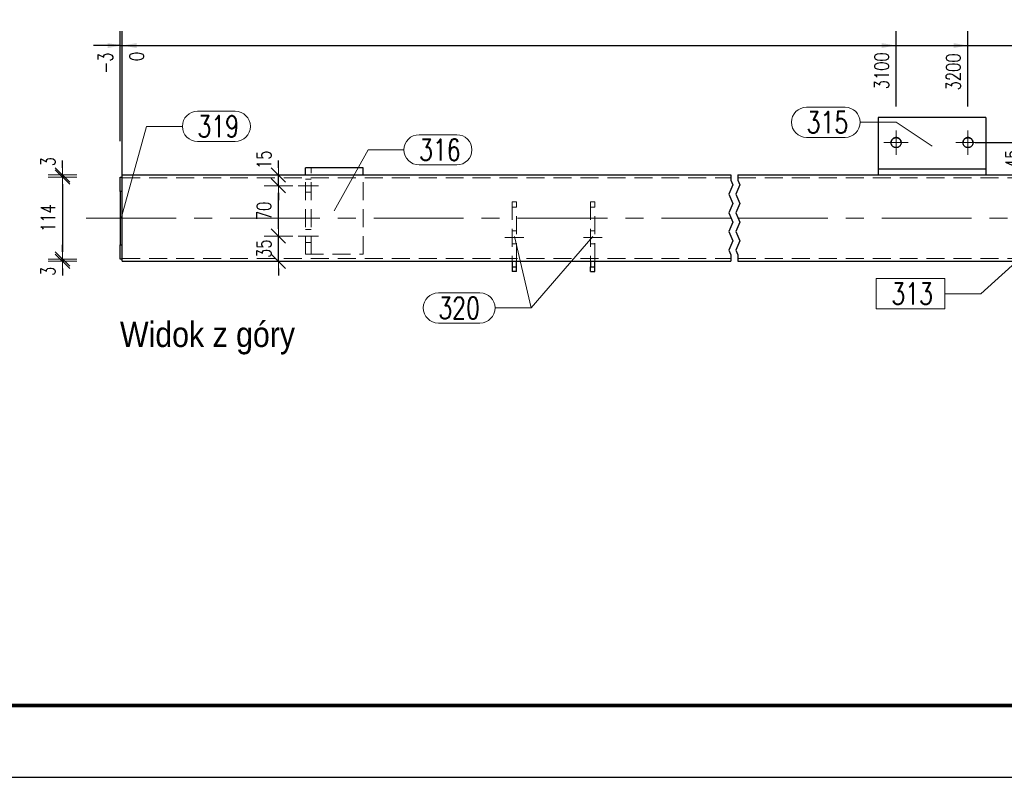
# Model space of a CAD drawing. Header units: millimetres. Extents: x -122 to 731, y 8645 to 9314.
# Tile 2 of 40: x 11 to 148, y 8645 to 8750. Entities that reach past the tile are written whole.
import ezdxf

# ---------------------------------------------------------------- set-up
doc = ezdxf.new("R2010")
doc.units = ezdxf.units.MM
doc.header["$LTSCALE"] = 10
doc.linetypes.add('HIDDEN', pattern=[0.375, 0.25, -0.125])
doc.linetypes.add('MITTE', pattern=[2, 1.25, -0.25, 0.25, -0.25])
doc.layers.get('Defpoints').update_dxf_attribs({"color": 1})
doc.layers.add('_FORMATKA', color=8, linetype='Continuous', plot=False)
for name, color, linetype, lineweight in [('_RAMKA', 7, 'Continuous', 35), ('PS_DIM', 4, 'Continuous', 13), ('PS_Hidden', 2, 'HIDDEN', 9), ('PS_Mid', 5, 'MITTE', 15), ('PS_Pos', 1, 'Continuous', 15), ('PS_Shape', 161, 'Continuous', 30), ('PS_SOLID', 7, 'Continuous', 30), ('PS_TEXT', 3, 'Continuous', 18)]:
    doc.layers.add(name, color=color, linetype=linetype, lineweight=lineweight)
doc.styles.add('gil', font='txt', dxfattribs={"width": 0.9})
doc.styles.add('simplex', font='simplex.shx', dxfattribs={"width": 0.75})
doc.dimstyles.new('1_10_GŁ_DS1-LS10', dxfattribs={"dimtxt": 2, "dimasz": 2, "dimexe": 2, "dimexo": 5, "dimgap": 1, "dimtad": 1, "dimjust": 4, "dimdec": 0, "dimlfac": 10, "dimtxsty": 'simplex', "dimblk1": 'NONE', "dimsah": 1, "dimcen": 2, "dimclrd": 256, "dimclre": 256, "dimclrt": 3, "dimadec": 1, "dimazin": 0, "dimtfac": 1, "dimtdec": 0, "dimtmove": 2, "dimatfit": 3, "dimfxl": 1, "dimarcsym": 0})
doc.dimstyles.new('1_10_PRZ', dxfattribs={"dimtxt": 2, "dimasz": 1, "dimexe": 2, "dimexo": 5, "dimgap": 1, "dimtad": 1, "dimdec": 0, "dimlfac": 10, "dimtxsty": 'simplex', "dimblk": 'dimznak', "dimcen": 2, "dimse1": 1, "dimse2": 1, "dimclrt": 3, "dimadec": 1, "dimazin": 0, "dimtfac": 1, "dimtdec": 0, "dimtix": 1, "dimtmove": 2, "dimatfit": 3, "dimldrblk": 'dim-grot', "dimfxl": 1, "dimarcsym": 0})
doc.dimstyles.new('1_10_SC', dxfattribs={"dimtxt": 2, "dimasz": 1, "dimexe": 1, "dimexo": 1, "dimgap": 1, "dimtad": 1, "dimdec": 0, "dimlfac": 10, "dimtxsty": 'simplex', "dimblk": 'dimznak', "dimcen": 2, "dimclrd": 256, "dimclre": 256, "dimclrt": 3, "dimadec": 1, "dimazin": 0, "dimtfac": 1, "dimtdec": 0, "dimtix": 1, "dimtmove": 2, "dimatfit": 3, "dimldrblk": 'dim-grot', "dimfxl": 1, "dimarcsym": 0})

# ---------------------------------------------------------------- blocks, each defined once
blk = doc.blocks.new('*D256')
at = {"layer": 'Defpoints', "color": 0, "transparency": 16777216}
for p in [(25.45, 8746.52), (25.15, 8728.22), (25.45, 8716.52)]:
    blk.add_point(p, dxfattribs=at)
at = {"layer": 'PS_DIM', "lineweight": -2, "transparency": 16777216}
for p, q in [((25.15, 8733.22), (25.15, 8748.52)), ((25.45, 8721.52), (25.45, 8748.52)), ((25.15, 8746.52), (23.15, 8746.52)), ((25.15, 8746.52), (25.45, 8746.52)), ((27.45, 8746.52), (29.45, 8746.52))]:
    blk.add_line(p, q, dxfattribs=at)
at = {"layer": 'PS_DIM', "transparency": 16777216}
blk.add_solid([(27.45, 8746.85), (27.45, 8746.18), (25.45, 8746.52)], dxfattribs=at)
at = {"layer": 'PS_DIM', "color": 3, "transparency": 16777216, "insert": (23.13, 8744.07), "char_height": 2, "attachment_point": 5, "rotation": 90, "style": 'simplex'}
blk.add_mtext('-3', dxfattribs=at)
blk = doc.blocks.new('_None')
blk = doc.blocks.new('*D257')
at = {"layer": 'Defpoints', "color": 0, "transparency": 16777216}
for p in [(25.45, 8746.52), (25.45, 8728.52), (25.45, 8716.52)]:
    blk.add_point(p, dxfattribs=at)
at = {"layer": 'PS_DIM', "lineweight": -2, "transparency": 16777216}
for p, q in [((25.45, 8733.52), (25.45, 8748.52)), ((25.45, 8721.52), (25.45, 8748.52)), ((23.45, 8746.52), (21.45, 8746.52)), ((25.45, 8746.52), (27.45, 8746.52))]:
    blk.add_line(p, q, dxfattribs=at)
at = {"layer": 'PS_DIM', "transparency": 16777216}
blk.add_solid([(23.45, 8746.85), (23.45, 8746.18), (25.45, 8746.52)], dxfattribs=at)
at = {"layer": 'PS_DIM', "color": 3, "transparency": 16777216, "insert": (27.47, 8745), "char_height": 2, "attachment_point": 5, "rotation": 90, "style": 'simplex'}
blk.add_mtext('0', dxfattribs=at)
blk = doc.blocks.new('*D258')
at = {"layer": 'Defpoints', "color": 0, "transparency": 16777216}
for p in [(133.1, 8746.52), (133.1, 8733.02), (25.45, 8716.52)]:
    blk.add_point(p, dxfattribs=at)
at = {"layer": 'PS_DIM', "lineweight": -2, "transparency": 16777216}
for p, q in [((25.45, 8721.52), (25.45, 8748.52)), ((133.1, 8738.02), (133.1, 8748.52)), ((25.45, 8746.52), (131.1, 8746.52))]:
    blk.add_line(p, q, dxfattribs=at)
at = {"layer": 'PS_DIM', "transparency": 16777216}
blk.add_solid([(131.1, 8746.85), (131.1, 8746.18), (133.1, 8746.52)], dxfattribs=at)
at = {"layer": 'PS_DIM', "color": 3, "transparency": 16777216, "insert": (131.08, 8743), "char_height": 2, "attachment_point": 5, "rotation": 90, "style": 'simplex'}
blk.add_mtext('3100', dxfattribs=at)
blk = doc.blocks.new('*D259')
at = {"layer": 'Defpoints', "color": 0, "transparency": 16777216}
for p in [(143.1, 8746.52), (143.1, 8733.02), (25.45, 8716.52)]:
    blk.add_point(p, dxfattribs=at)
at = {"layer": 'PS_DIM', "lineweight": -2, "transparency": 16777216}
for p, q in [((25.45, 8721.52), (25.45, 8748.52)), ((143.1, 8738.02), (143.1, 8748.52)), ((25.45, 8746.52), (141.1, 8746.52))]:
    blk.add_line(p, q, dxfattribs=at)
at = {"layer": 'PS_DIM', "transparency": 16777216}
blk.add_solid([(141.1, 8746.85), (141.1, 8746.18), (143.1, 8746.52)], dxfattribs=at)
at = {"layer": 'PS_DIM', "color": 3, "transparency": 16777216, "insert": (141.08, 8742.85), "char_height": 2, "attachment_point": 5, "rotation": 90, "style": 'simplex'}
blk.add_mtext('3200', dxfattribs=at)
blk = doc.blocks.new('*D260')
at = {"layer": 'Defpoints', "color": 0, "transparency": 16777216}
for p in [(288.81, 8746.52), (288.81, 8733.52), (25.45, 8716.52)]:
    blk.add_point(p, dxfattribs=at)
at = {"layer": 'PS_DIM', "lineweight": -2, "transparency": 16777216}
for p, q in [((25.45, 8721.52), (25.45, 8748.52)), ((288.81, 8738.52), (288.81, 8748.52)), ((25.45, 8746.52), (286.81, 8746.52))]:
    blk.add_line(p, q, dxfattribs=at)
at = {"layer": 'PS_DIM', "transparency": 16777216}
blk.add_solid([(286.81, 8746.85), (286.81, 8746.18), (288.81, 8746.52)], dxfattribs=at)
at = {"layer": 'PS_DIM', "color": 3, "transparency": 16777216, "insert": (286.79, 8742.85), "char_height": 2, "attachment_point": 5, "rotation": 90, "style": 'simplex'}
blk.add_mtext('7652', dxfattribs=at)
blk = doc.blocks.new('dimznak')
at = {"color": 0}
for points in [[(0, 2), (0, -2)], [(-2, 0), (2, 0)]]:
    blk.add_lwpolyline(points, dxfattribs=at)
at = {"color": 2}
blk.add_lwpolyline([(1, 1), (-1, -1)], dxfattribs=at)
blk = doc.blocks.new('*D261')
at = {"layer": 'Defpoints', "color": 0, "transparency": 16777216}
for p in [(143.1, 8733.02), (151.31, 8733.02), (146.74, 8728.52)]:
    blk.add_point(p, dxfattribs=at)
at = {"layer": 'PS_DIM', "lineweight": -2, "transparency": 16777216}
for p, q in [((144.1, 8733.02), (152.31, 8733.02)), ((151.31, 8729.52), (151.31, 8732.02)), ((147.74, 8728.52), (152.31, 8728.52))]:
    blk.add_line(p, q, dxfattribs=at)
for p, rotation in [((151.31, 8733.02), 90), ((151.31, 8728.52), 270)]:
    blk.add_blockref('dimznak', p, dxfattribs=dict(at, rotation=rotation))
at = {"layer": 'PS_DIM', "color": 3, "transparency": 16777216, "insert": (149.31, 8730.77), "char_height": 2, "attachment_point": 5, "rotation": 90, "style": 'simplex'}
blk.add_mtext('45', dxfattribs=at)
blk = doc.blocks.new('dim-grot')
blk.add_hatch(color=256).paths.add_polyline_path([(0, 0), (-2, 0.5), (-2, -0.5)])
blk.add_lwpolyline([(0, 0), (-2, 0.5), (-2, -0.5), (0, 0)])
blk = doc.blocks.new('*D262')
at = {"layer": 'Defpoints', "color": 0, "transparency": 16777216}
for p in [(47.19, 8720.02), (49.95, 8720.02), (47.97, 8716.52)]:
    blk.add_point(p, dxfattribs=at)
at = {"layer": 'PS_DIM', "color": 0, "lineweight": -2, "transparency": 16777216}
for p, q in [((47.19, 8721.02), (47.19, 8722.02)), ((47.19, 8716.52), (47.19, 8720.02)), ((47.19, 8715.52), (47.19, 8714.52))]:
    blk.add_line(p, q, dxfattribs=at)
for p, rotation in [((47.19, 8720.02), 270), ((47.19, 8716.52), 90)]:
    blk.add_blockref('dimznak', p, dxfattribs=dict(at, rotation=rotation))
at = {"layer": 'PS_DIM', "color": 3, "transparency": 16777216, "insert": (45.19, 8718.27), "char_height": 2, "attachment_point": 5, "rotation": 90, "style": 'simplex'}
blk.add_mtext('35', dxfattribs=at)
blk = doc.blocks.new('*D263')
at = {"layer": 'Defpoints', "color": 0, "transparency": 16777216}
for p in [(47.19, 8727.02), (49.95, 8727.02), (49.95, 8720.02)]:
    blk.add_point(p, dxfattribs=at)
at = {"layer": 'PS_DIM', "color": 0, "lineweight": -2, "transparency": 16777216}
blk.add_line((47.19, 8721.02), (47.19, 8726.02), dxfattribs=at)
for p, rotation in [((47.19, 8727.02), 90), ((47.19, 8720.02), 270)]:
    blk.add_blockref('dimznak', p, dxfattribs=dict(at, rotation=rotation))
at = {"layer": 'PS_DIM', "color": 3, "transparency": 16777216, "insert": (45.19, 8723.52), "char_height": 2, "attachment_point": 5, "rotation": 90, "style": 'simplex'}
blk.add_mtext('70', dxfattribs=at)
blk = doc.blocks.new('*D264')
at = {"layer": 'Defpoints', "color": 0, "transparency": 16777216}
for p in [(47.19, 8728.52), (49.23, 8728.52), (49.95, 8727.02)]:
    blk.add_point(p, dxfattribs=at)
at = {"layer": 'PS_DIM', "color": 0, "lineweight": -2, "transparency": 16777216}
for p, q in [((47.19, 8729.52), (47.19, 8730.52)), ((47.19, 8727.02), (47.19, 8728.52)), ((47.19, 8726.02), (47.19, 8725.02))]:
    blk.add_line(p, q, dxfattribs=at)
for p, rotation in [((47.19, 8728.52), 270), ((47.19, 8727.02), 90)]:
    blk.add_blockref('dimznak', p, dxfattribs=dict(at, rotation=rotation))
at = {"layer": 'PS_DIM', "color": 3, "transparency": 16777216, "insert": (45.19, 8730.63), "char_height": 2, "attachment_point": 5, "rotation": 90, "style": 'simplex'}
blk.add_mtext('15', dxfattribs=at)
blk = doc.blocks.new('*D341')
at = {"layer": 'Defpoints', "color": 0, "transparency": 16777216}
for p in [(25.45, 8728.52), (17.15, 8728.22), (25.45, 8728.22)]:
    blk.add_point(p, dxfattribs=at)
at = {"layer": 'PS_DIM', "color": 0, "lineweight": -2, "transparency": 16777216}
for p, q in [((17.15, 8729.52), (17.15, 8730.52)), ((17.15, 8728.52), (17.15, 8728.22)), ((17.15, 8727.22), (17.15, 8726.22))]:
    blk.add_line(p, q, dxfattribs=at)
for p, rotation in [((17.15, 8728.52), 270), ((17.15, 8728.22), 90)]:
    blk.add_blockref('dimznak', p, dxfattribs=dict(at, rotation=rotation))
at = {"layer": 'PS_DIM', "color": 3, "transparency": 16777216, "insert": (15.15, 8730.36), "char_height": 2, "attachment_point": 5, "rotation": 90, "style": 'simplex'}
blk.add_mtext('3', dxfattribs=at)
blk = doc.blocks.new('*D342')
at = {"layer": 'Defpoints', "color": 0, "transparency": 16777216}
for p in [(25.45, 8728.22), (17.15, 8716.82), (25.15, 8716.82)]:
    blk.add_point(p, dxfattribs=at)
at = {"layer": 'PS_DIM', "color": 0, "lineweight": -2, "transparency": 16777216}
blk.add_line((17.15, 8727.22), (17.15, 8717.82), dxfattribs=at)
for p, rotation in [((17.15, 8728.22), 90), ((17.15, 8716.82), 270)]:
    blk.add_blockref('dimznak', p, dxfattribs=dict(at, rotation=rotation))
at = {"layer": 'PS_DIM', "color": 3, "transparency": 16777216, "insert": (15.15, 8722.52), "char_height": 2, "attachment_point": 5, "rotation": 90, "style": 'simplex'}
blk.add_mtext('114', dxfattribs=at)
blk = doc.blocks.new('*D343')
at = {"layer": 'Defpoints', "color": 0, "transparency": 16777216}
for p in [(17.15, 8716.52), (25.15, 8716.82), (25.45, 8716.52)]:
    blk.add_point(p, dxfattribs=at)
at = {"layer": 'PS_DIM', "color": 0, "lineweight": -2, "transparency": 16777216}
for p, q in [((17.15, 8717.82), (17.15, 8718.82)), ((17.15, 8716.82), (17.15, 8716.52)), ((17.15, 8715.52), (17.15, 8714.52))]:
    blk.add_line(p, q, dxfattribs=at)
for p, rotation in [((17.15, 8716.82), 270), ((17.15, 8716.52), 90)]:
    blk.add_blockref('dimznak', p, dxfattribs=dict(at, rotation=rotation))
at = {"layer": 'PS_DIM', "color": 3, "transparency": 16777216, "insert": (15.15, 8715.12), "char_height": 2, "attachment_point": 5, "rotation": 90, "style": 'simplex'}
blk.add_mtext('3', dxfattribs=at)
blk = doc.blocks.new('*U19')
at = {"layer": '_FORMATKA', "lineweight": -3}
blk.add_lwpolyline([(-841, 0), (0, 0), (0, 594), (-841, 594)], close=True, dxfattribs=at)
at = {"layer": '_RAMKA', "lineweight": -3, "const_width": 0.5}
blk.add_lwpolyline([(-811, 10), (-10, 10), (-10, 584), (-811, 584)], close=True, dxfattribs=at)
blk = doc.blocks.new('*X452')
at = {"color": 1}
for p, q in [((110.1, 8728.52), (110.1, 8727.81)), ((111.1, 8728.52), (111.1, 8727.81)), ((110.38, 8727.16), (109.83, 8725.86)), ((110.1, 8727.81), (110.38, 8727.16)), ((111.38, 8727.16), (110.83, 8725.86)), ((111.1, 8727.81), (111.38, 8727.16)), ((109.83, 8725.86), (110.38, 8724.56)), ((110.83, 8725.86), (111.38, 8724.56)), ((110.38, 8724.56), (109.83, 8723.26)), ((111.38, 8724.56), (110.83, 8723.26)), ((109.83, 8723.26), (110.38, 8721.96)), ((110.83, 8723.26), (111.38, 8721.96)), ((110.38, 8721.96), (109.83, 8720.66)), ((111.38, 8721.96), (110.83, 8720.66)), ((109.83, 8720.66), (110.38, 8719.36)), ((110.83, 8720.66), (111.38, 8719.36)), ((110.38, 8719.36), (109.83, 8718.06)), ((111.38, 8719.36), (110.83, 8718.06)), ((109.83, 8718.06), (110.1, 8717.41)), ((110.1, 8717.41), (110.1, 8716.52)), ((110.83, 8718.06), (111.1, 8717.41)), ((111.1, 8717.41), (111.1, 8716.52))]:
    blk.add_line(p, q, dxfattribs=at)
at = {"layer": 'PS_Hidden', "color": 2, "linetype": 'HIDDEN'}
for p, q in [((132.4, 8733.02), (132.4, 8733)), ((132.4, 8733.02), (132.4, 8733.02)), ((132.4, 8733), (132.41, 8732.98)), ((132.41, 8732.98), (132.41, 8732.97)), ((132.41, 8732.97), (132.41, 8732.95)), ((132.41, 8732.95), (132.41, 8732.93)), ((132.41, 8732.93), (132.41, 8732.91)), ((132.41, 8732.91), (132.41, 8732.9)), ((132.41, 8732.9), (132.42, 8732.88)), ((132.42, 8732.88), (132.42, 8732.86)), ((132.42, 8732.86), (132.43, 8732.85)), ((132.43, 8732.85), (132.43, 8732.83)), ((132.43, 8732.83), (132.43, 8732.81)), ((132.43, 8732.81), (132.44, 8732.8)), ((132.44, 8732.8), (132.45, 8732.78)), ((132.45, 8732.78), (132.45, 8732.77)), ((132.45, 8732.77), (132.46, 8732.75)), ((132.46, 8732.75), (132.46, 8732.73)), ((132.46, 8732.73), (132.47, 8732.72)), ((132.47, 8732.72), (132.48, 8732.7)), ((132.48, 8732.7), (132.49, 8732.69)), ((132.49, 8732.69), (132.5, 8732.67)), ((132.5, 8732.67), (132.5, 8732.66)), ((132.5, 8732.66), (132.51, 8732.64)), ((132.51, 8732.64), (132.52, 8732.63)), ((132.52, 8732.63), (132.53, 8732.61)), ((132.53, 8732.61), (132.54, 8732.6)), ((132.54, 8732.6), (132.55, 8732.59)), ((132.55, 8732.59), (132.56, 8732.57)), ((132.56, 8732.57), (132.57, 8732.56)), ((132.57, 8732.56), (132.59, 8732.55)), ((132.59, 8732.55), (132.6, 8732.53)), ((132.6, 8732.53), (132.61, 8732.52)), ((132.61, 8732.52), (132.62, 8732.51)), ((132.62, 8732.51), (132.63, 8732.5)), ((132.63, 8732.5), (132.65, 8732.49)), ((132.65, 8732.49), (132.66, 8732.48)), ((132.66, 8732.48), (132.67, 8732.47)), ((132.67, 8732.47), (132.69, 8732.45)), ((132.69, 8732.45), (132.7, 8732.44)), ((132.7, 8732.44), (132.72, 8732.44)), ((132.72, 8732.44), (132.73, 8732.43)), ((132.73, 8732.43), (132.74, 8732.42)), ((132.74, 8732.42), (132.76, 8732.41)), ((133.45, 8732.41), (133.46, 8732.42)), ((133.46, 8732.42), (133.48, 8732.43)), ((133.48, 8732.43), (133.49, 8732.44)), ((133.49, 8732.44), (133.51, 8732.44)), ((133.51, 8732.44), (133.52, 8732.45)), ((133.52, 8732.45), (133.53, 8732.47)), ((133.53, 8732.47), (133.55, 8732.48)), ((133.55, 8732.48), (133.56, 8732.49)), ((133.56, 8732.49), (133.57, 8732.5)), ((133.57, 8732.5), (133.59, 8732.51)), ((133.59, 8732.51), (133.6, 8732.52)), ((133.6, 8732.52), (133.61, 8732.53)), ((133.61, 8732.53), (133.62, 8732.55)), ((133.62, 8732.55), (133.63, 8732.56)), ((133.63, 8732.56), (133.65, 8732.57)), ((133.65, 8732.57), (133.66, 8732.59)), ((133.66, 8732.59), (133.67, 8732.6)), ((133.67, 8732.6), (133.68, 8732.61)), ((133.68, 8732.61), (133.69, 8732.63)), ((133.69, 8732.63), (133.7, 8732.64)), ((133.7, 8732.66), (133.71, 8732.67)), ((133.7, 8732.64), (133.7, 8732.66)), ((133.71, 8732.67), (133.72, 8732.69)), ((133.72, 8732.69), (133.73, 8732.7)), ((133.73, 8732.7), (133.74, 8732.72)), ((133.74, 8732.73), (133.75, 8732.75)), ((133.74, 8732.72), (133.74, 8732.73)), ((133.75, 8732.75), (133.76, 8732.77)), ((133.76, 8732.78), (133.77, 8732.8)), ((133.76, 8732.77), (133.76, 8732.78)), ((133.77, 8732.81), (133.78, 8732.83)), ((133.77, 8732.8), (133.77, 8732.81)), ((133.78, 8732.85), (133.79, 8732.86)), ((133.78, 8732.83), (133.78, 8732.85)), ((133.79, 8732.9), (133.8, 8732.91)), ((133.79, 8732.88), (133.79, 8732.9)), ((133.79, 8732.86), (133.79, 8732.88)), ((133.8, 8733), (133.8, 8733.02)), ((133.8, 8733.02), (133.8, 8733.02)), ((133.8, 8733.02), (133.8, 8733.02)), ((133.8, 8732.98), (133.8, 8733)), ((133.8, 8732.97), (133.8, 8732.98)), ((133.8, 8732.95), (133.8, 8732.97)), ((133.8, 8732.93), (133.8, 8732.95)), ((133.8, 8732.91), (133.8, 8732.93)), ((142.4, 8733.02), (142.4, 8733)), ((142.4, 8733.02), (142.4, 8733.02)), ((142.4, 8733), (142.41, 8732.98)), ((142.41, 8732.98), (142.41, 8732.97)), ((142.41, 8732.97), (142.41, 8732.95)), ((142.41, 8732.95), (142.41, 8732.93)), ((142.41, 8732.93), (142.41, 8732.91)), ((142.41, 8732.91), (142.41, 8732.9)), ((142.41, 8732.9), (142.42, 8732.88)), ((142.42, 8732.88), (142.42, 8732.86)), ((142.42, 8732.86), (142.43, 8732.85)), ((142.43, 8732.85), (142.43, 8732.83)), ((142.43, 8732.83), (142.43, 8732.81)), ((142.43, 8732.81), (142.44, 8732.8)), ((142.44, 8732.8), (142.45, 8732.78)), ((142.45, 8732.78), (142.45, 8732.77)), ((142.45, 8732.77), (142.46, 8732.75)), ((142.46, 8732.75), (142.46, 8732.73)), ((142.46, 8732.73), (142.47, 8732.72)), ((142.47, 8732.72), (142.48, 8732.7)), ((142.48, 8732.7), (142.49, 8732.69)), ((142.49, 8732.69), (142.5, 8732.67)), ((142.5, 8732.67), (142.5, 8732.66)), ((142.5, 8732.66), (142.51, 8732.64)), ((142.51, 8732.64), (142.52, 8732.63)), ((142.52, 8732.63), (142.53, 8732.61)), ((142.53, 8732.61), (142.54, 8732.6)), ((142.54, 8732.6), (142.55, 8732.59)), ((142.55, 8732.59), (142.56, 8732.57)), ((142.56, 8732.57), (142.57, 8732.56)), ((142.57, 8732.56), (142.59, 8732.55)), ((142.59, 8732.55), (142.6, 8732.53)), ((142.6, 8732.53), (142.61, 8732.52)), ((142.61, 8732.52), (142.62, 8732.51)), ((142.62, 8732.51), (142.63, 8732.5)), ((142.63, 8732.5), (142.65, 8732.49)), ((142.65, 8732.49), (142.66, 8732.48)), ((142.66, 8732.48), (142.67, 8732.47)), ((142.67, 8732.47), (142.69, 8732.45)), ((142.69, 8732.45), (142.7, 8732.44)), ((142.7, 8732.44), (142.72, 8732.44)), ((142.72, 8732.44), (142.73, 8732.43)), ((142.73, 8732.43), (142.74, 8732.42)), ((142.74, 8732.42), (142.76, 8732.41)), ((143.45, 8732.41), (143.46, 8732.42)), ((143.46, 8732.42), (143.48, 8732.43)), ((143.48, 8732.43), (143.49, 8732.44)), ((143.49, 8732.44), (143.51, 8732.44)), ((143.51, 8732.44), (143.52, 8732.45)), ((143.52, 8732.45), (143.53, 8732.47)), ((143.53, 8732.47), (143.55, 8732.48)), ((143.55, 8732.48), (143.56, 8732.49)), ((143.56, 8732.49), (143.57, 8732.5)), ((143.57, 8732.5), (143.59, 8732.51)), ((143.59, 8732.51), (143.6, 8732.52)), ((143.6, 8732.52), (143.61, 8732.53)), ((143.61, 8732.53), (143.62, 8732.55)), ((143.62, 8732.55), (143.63, 8732.56)), ((143.63, 8732.56), (143.65, 8732.57)), ((143.65, 8732.57), (143.66, 8732.59)), ((143.66, 8732.59), (143.67, 8732.6)), ((143.67, 8732.6), (143.68, 8732.61)), ((143.68, 8732.61), (143.69, 8732.63)), ((143.69, 8732.63), (143.7, 8732.64)), ((143.7, 8732.66), (143.71, 8732.67)), ((143.7, 8732.64), (143.7, 8732.66)), ((143.71, 8732.67), (143.72, 8732.69)), ((143.72, 8732.69), (143.73, 8732.7)), ((143.73, 8732.7), (143.74, 8732.72)), ((143.74, 8732.73), (143.75, 8732.75)), ((143.74, 8732.72), (143.74, 8732.73)), ((143.75, 8732.75), (143.76, 8732.77)), ((143.76, 8732.78), (143.77, 8732.8)), ((143.76, 8732.77), (143.76, 8732.78)), ((143.77, 8732.81), (143.78, 8732.83)), ((143.77, 8732.8), (143.77, 8732.81)), ((143.78, 8732.85), (143.79, 8732.86)), ((143.78, 8732.83), (143.78, 8732.85)), ((143.79, 8732.9), (143.8, 8732.91)), ((143.79, 8732.88), (143.79, 8732.9)), ((143.79, 8732.86), (143.79, 8732.88)), ((143.8, 8733), (143.8, 8733.02)), ((143.8, 8733.02), (143.8, 8733.02)), ((143.8, 8733.02), (143.8, 8733.02)), ((143.8, 8732.98), (143.8, 8733)), ((143.8, 8732.97), (143.8, 8732.98)), ((143.8, 8732.95), (143.8, 8732.97)), ((143.8, 8732.93), (143.8, 8732.95)), ((143.8, 8732.91), (143.8, 8732.93)), ((132.76, 8732.41), (132.77, 8732.4)), ((132.77, 8732.4), (132.79, 8732.39)), ((132.79, 8732.39), (132.8, 8732.38)), ((132.8, 8732.38), (132.82, 8732.38)), ((132.82, 8732.38), (132.84, 8732.37)), ((132.84, 8732.37), (132.85, 8732.36)), ((132.85, 8732.36), (132.87, 8732.36)), ((132.87, 8732.36), (132.88, 8732.35)), ((132.88, 8732.35), (132.9, 8732.35)), ((132.9, 8732.35), (132.92, 8732.34)), ((132.92, 8732.34), (132.93, 8732.34)), ((132.93, 8732.34), (132.95, 8732.33)), ((132.95, 8732.33), (132.97, 8732.33)), ((132.97, 8732.33), (132.98, 8732.33)), ((132.98, 8732.33), (133, 8732.32)), ((133, 8732.32), (133.02, 8732.32)), ((133.02, 8732.32), (133.04, 8732.32)), ((133.04, 8732.32), (133.05, 8732.32)), ((133.05, 8732.32), (133.07, 8732.32)), ((133.07, 8732.32), (133.09, 8732.32)), ((133.09, 8732.32), (133.1, 8732.32)), ((133.1, 8732.32), (133.12, 8732.32)), ((133.1, 8732.32), (133.1, 8732.32)), ((133.12, 8732.32), (133.14, 8732.32)), ((133.14, 8732.32), (133.16, 8732.32)), ((133.16, 8732.32), (133.17, 8732.32)), ((133.17, 8732.32), (133.19, 8732.32)), ((133.19, 8732.32), (133.21, 8732.32)), ((133.21, 8732.32), (133.22, 8732.33)), ((133.22, 8732.33), (133.24, 8732.33)), ((133.24, 8732.33), (133.26, 8732.33)), ((133.26, 8732.33), (133.27, 8732.34)), ((133.27, 8732.34), (133.29, 8732.34)), ((133.29, 8732.34), (133.31, 8732.35)), ((133.31, 8732.35), (133.32, 8732.35)), ((133.32, 8732.35), (133.34, 8732.36)), ((133.34, 8732.36), (133.36, 8732.36)), ((133.36, 8732.36), (133.37, 8732.37)), ((133.37, 8732.37), (133.39, 8732.38)), ((133.39, 8732.38), (133.4, 8732.38)), ((133.4, 8732.38), (133.42, 8732.39)), ((133.42, 8732.39), (133.43, 8732.4)), ((133.43, 8732.4), (133.45, 8732.41)), ((142.76, 8732.41), (142.77, 8732.4)), ((142.77, 8732.4), (142.79, 8732.39)), ((142.79, 8732.39), (142.8, 8732.38)), ((142.8, 8732.38), (142.82, 8732.38)), ((142.82, 8732.38), (142.84, 8732.37)), ((142.84, 8732.37), (142.85, 8732.36)), ((142.85, 8732.36), (142.87, 8732.36)), ((142.87, 8732.36), (142.88, 8732.35)), ((142.88, 8732.35), (142.9, 8732.35)), ((142.9, 8732.35), (142.92, 8732.34)), ((142.92, 8732.34), (142.93, 8732.34)), ((142.93, 8732.34), (142.95, 8732.33)), ((142.95, 8732.33), (142.97, 8732.33)), ((142.97, 8732.33), (142.98, 8732.33)), ((142.98, 8732.33), (143, 8732.32)), ((143, 8732.32), (143.02, 8732.32)), ((143.02, 8732.32), (143.04, 8732.32)), ((143.04, 8732.32), (143.05, 8732.32)), ((143.05, 8732.32), (143.07, 8732.32)), ((143.07, 8732.32), (143.09, 8732.32)), ((143.09, 8732.32), (143.1, 8732.32)), ((143.1, 8732.32), (143.12, 8732.32)), ((143.1, 8732.32), (143.1, 8732.32)), ((143.12, 8732.32), (143.14, 8732.32)), ((143.14, 8732.32), (143.16, 8732.32)), ((143.16, 8732.32), (143.17, 8732.32)), ((143.17, 8732.32), (143.19, 8732.32)), ((143.19, 8732.32), (143.21, 8732.32)), ((143.21, 8732.32), (143.22, 8732.33)), ((143.22, 8732.33), (143.24, 8732.33)), ((143.24, 8732.33), (143.26, 8732.33)), ((143.26, 8732.33), (143.27, 8732.34)), ((143.27, 8732.34), (143.29, 8732.34)), ((143.29, 8732.34), (143.31, 8732.35)), ((143.31, 8732.35), (143.32, 8732.35)), ((143.32, 8732.35), (143.34, 8732.36)), ((143.34, 8732.36), (143.36, 8732.36)), ((143.36, 8732.36), (143.37, 8732.37)), ((143.37, 8732.37), (143.39, 8732.38)), ((143.39, 8732.38), (143.4, 8732.38)), ((143.4, 8732.38), (143.42, 8732.39)), ((143.42, 8732.39), (143.43, 8732.4)), ((143.43, 8732.4), (143.45, 8732.41)), ((50.95, 8717.52), (50.95, 8728.52)), ((51.75, 8717.52), (51.75, 8729.52)), ((58.95, 8717.52), (58.95, 8728.52)), ((25.45, 8728.12), (110.1, 8728.12)), ((51.75, 8727.92), (50.95, 8727.92)), ((111.1, 8728.12), (165.1, 8728.12)), ((51.75, 8726.12), (50.95, 8726.12)), ((79.7, 8724.79), (79.7, 8716.52)), ((80.3, 8724.79), (79.7, 8724.79)), ((80.3, 8716.52), (80.3, 8724.79)), ((90.6, 8724.79), (90.6, 8716.52)), ((91.2, 8724.79), (90.6, 8724.79)), ((91.2, 8716.52), (91.2, 8724.79)), ((80.3, 8724.05), (79.7, 8724.05)), ((90.6, 8724.05), (91.2, 8724.05)), ((51.75, 8720.92), (50.95, 8720.92)), ((80.3, 8720.74), (79.7, 8720.74)), ((90.6, 8720.74), (91.2, 8720.74)), ((51.75, 8719.12), (50.95, 8719.12)), ((80.3, 8718.94), (79.7, 8718.94)), ((90.6, 8718.94), (91.2, 8718.94)), ((50.95, 8717.52), (58.95, 8717.52)), ((25.45, 8716.92), (110.1, 8716.92)), ((111.1, 8716.92), (165.1, 8716.92))]:
    blk.add_line(p, q, dxfattribs=at)
at = {"layer": 'PS_Mid', "color": 5, "linetype": 'MITTE'}
for p, q in [((133.1, 8734.72), (133.1, 8731.32)), ((143.1, 8734.72), (143.1, 8731.32)), ((134.8, 8733.02), (131.4, 8733.02)), ((144.8, 8733.02), (141.4, 8733.02)), ((49.95, 8727.02), (52.75, 8727.02)), ((20.45, 8722.52), (110.1, 8722.52)), ((111.1, 8722.52), (165.1, 8722.52)), ((49.95, 8720.02), (52.75, 8720.02)), ((78.7, 8719.84), (81.3, 8719.84)), ((92.2, 8719.84), (89.6, 8719.84))]:
    blk.add_line(p, q, dxfattribs=at)
at = {"layer": 'PS_SOLID', "color": 7, "linetype": 'Continuous'}
for p, q in [((130.6, 8736.52), (130.6, 8729.32)), ((145.6, 8736.52), (130.6, 8736.52)), ((145.6, 8736.52), (145.6, 8729.32)), ((132.4, 8733.02), (132.41, 8733.09)), ((132.41, 8733.05), (132.4, 8733.02)), ((132.41, 8732.95), (132.4, 8733.02)), ((132.42, 8733.15), (132.41, 8733.12)), ((132.41, 8733.09), (132.42, 8733.15)), ((132.41, 8733.12), (132.41, 8733.09)), ((132.41, 8733.09), (132.41, 8733.05)), ((132.42, 8732.88), (132.41, 8732.95)), ((132.42, 8733.15), (132.43, 8733.22)), ((132.43, 8733.19), (132.42, 8733.15)), ((132.43, 8732.81), (132.42, 8732.88)), ((132.43, 8733.22), (132.46, 8733.29)), ((132.45, 8733.25), (132.43, 8733.22)), ((132.43, 8733.22), (132.43, 8733.19)), ((132.46, 8732.75), (132.43, 8732.81)), ((132.46, 8733.29), (132.45, 8733.25)), ((132.46, 8733.29), (132.49, 8733.35)), ((132.47, 8733.32), (132.46, 8733.29)), ((132.49, 8732.69), (132.46, 8732.75)), ((132.49, 8733.35), (132.47, 8733.32)), ((132.49, 8733.35), (132.52, 8733.41)), ((132.5, 8733.38), (132.49, 8733.35)), ((132.52, 8732.63), (132.49, 8732.69)), ((132.52, 8733.41), (132.5, 8733.38)), ((132.52, 8733.41), (132.56, 8733.46)), ((132.54, 8733.43), (132.52, 8733.41)), ((132.56, 8732.57), (132.52, 8732.63)), ((132.56, 8733.46), (132.54, 8733.43)), ((132.56, 8733.46), (132.61, 8733.51)), ((132.59, 8733.49), (132.56, 8733.46)), ((132.61, 8732.52), (132.56, 8732.57)), ((132.61, 8733.51), (132.59, 8733.49)), ((132.61, 8733.51), (132.66, 8733.56)), ((132.63, 8733.54), (132.61, 8733.51)), ((132.66, 8732.48), (132.61, 8732.52)), ((132.66, 8733.56), (132.63, 8733.54)), ((132.66, 8733.56), (132.72, 8733.6)), ((132.69, 8733.58), (132.66, 8733.56)), ((132.72, 8732.44), (132.66, 8732.48)), ((132.72, 8733.6), (132.69, 8733.58)), ((132.72, 8733.6), (132.77, 8733.63)), ((132.74, 8733.62), (132.72, 8733.6)), ((132.77, 8732.4), (132.72, 8732.44)), ((132.77, 8733.63), (132.74, 8733.62)), ((132.77, 8733.63), (132.84, 8733.66)), ((132.8, 8733.65), (132.77, 8733.63)), ((132.84, 8733.66), (132.8, 8733.65)), ((132.84, 8733.66), (132.9, 8733.69)), ((132.87, 8733.68), (132.84, 8733.66)), ((132.9, 8733.69), (132.87, 8733.68)), ((132.93, 8733.7), (132.9, 8733.69)), ((132.9, 8733.69), (132.97, 8733.7)), ((132.97, 8733.7), (132.93, 8733.7)), ((133, 8733.71), (132.97, 8733.7)), ((132.97, 8733.7), (133.04, 8733.71)), ((133.04, 8733.71), (133, 8733.71)), ((133.07, 8733.72), (133.04, 8733.71)), ((133.04, 8733.71), (133.1, 8733.72)), ((133.1, 8733.72), (133.07, 8733.72)), ((133.14, 8733.72), (133.1, 8733.72)), ((133.1, 8733.72), (133.17, 8733.71)), ((133.1, 8733.72), (133.1, 8733.72)), ((133.17, 8733.71), (133.14, 8733.72)), ((133.21, 8733.71), (133.17, 8733.71)), ((133.17, 8733.71), (133.24, 8733.7)), ((133.24, 8733.7), (133.21, 8733.71)), ((133.27, 8733.7), (133.24, 8733.7)), ((133.24, 8733.7), (133.31, 8733.69)), ((133.31, 8733.69), (133.27, 8733.7)), ((133.34, 8733.68), (133.31, 8733.69)), ((133.31, 8733.69), (133.37, 8733.66)), ((133.37, 8733.66), (133.34, 8733.68)), ((133.4, 8733.65), (133.37, 8733.66)), ((133.37, 8733.66), (133.43, 8733.63)), ((133.43, 8733.63), (133.4, 8733.65)), ((133.46, 8733.62), (133.43, 8733.63)), ((133.43, 8733.63), (133.49, 8733.6)), ((133.49, 8732.44), (133.43, 8732.4)), ((133.49, 8733.6), (133.46, 8733.62)), ((133.52, 8733.58), (133.49, 8733.6)), ((133.49, 8733.6), (133.55, 8733.56)), ((133.55, 8732.48), (133.49, 8732.44)), ((133.55, 8733.56), (133.52, 8733.58)), ((133.57, 8733.54), (133.55, 8733.56)), ((133.55, 8733.56), (133.6, 8733.51)), ((133.6, 8732.52), (133.55, 8732.48)), ((133.6, 8733.51), (133.57, 8733.54)), ((133.62, 8733.49), (133.6, 8733.51)), ((133.6, 8733.51), (133.65, 8733.46)), ((133.65, 8732.57), (133.6, 8732.52)), ((133.65, 8733.46), (133.62, 8733.49)), ((133.67, 8733.43), (133.65, 8733.46)), ((133.65, 8733.46), (133.69, 8733.41)), ((133.69, 8732.63), (133.65, 8732.57)), ((133.69, 8733.41), (133.67, 8733.43)), ((133.7, 8733.38), (133.69, 8733.41)), ((133.69, 8733.41), (133.72, 8733.35)), ((133.72, 8732.69), (133.69, 8732.63)), ((133.72, 8733.35), (133.7, 8733.38)), ((133.74, 8733.32), (133.72, 8733.35)), ((133.72, 8733.35), (133.75, 8733.29)), ((133.75, 8732.75), (133.72, 8732.69)), ((133.75, 8733.29), (133.74, 8733.32)), ((133.76, 8733.25), (133.75, 8733.29)), ((133.75, 8733.29), (133.77, 8733.22)), ((133.77, 8732.81), (133.75, 8732.75)), ((133.77, 8733.22), (133.76, 8733.25)), ((133.78, 8733.19), (133.77, 8733.22)), ((133.77, 8733.22), (133.79, 8733.15)), ((133.79, 8732.88), (133.77, 8732.81)), ((133.79, 8733.15), (133.78, 8733.19)), ((133.8, 8733.12), (133.79, 8733.15)), ((133.79, 8733.15), (133.8, 8733.09)), ((133.8, 8732.95), (133.79, 8732.88)), ((133.8, 8733.09), (133.8, 8733.12)), ((133.8, 8733.05), (133.8, 8733.09)), ((133.8, 8733.09), (133.8, 8733.02)), ((133.8, 8733.02), (133.8, 8733.05)), ((133.8, 8733.02), (133.8, 8732.95)), ((142.4, 8733.02), (142.41, 8733.09)), ((142.41, 8733.05), (142.4, 8733.02)), ((142.41, 8732.95), (142.4, 8733.02)), ((142.42, 8733.15), (142.41, 8733.12)), ((142.41, 8733.09), (142.42, 8733.15)), ((142.41, 8733.12), (142.41, 8733.09)), ((142.41, 8733.09), (142.41, 8733.05)), ((142.42, 8732.88), (142.41, 8732.95)), ((142.42, 8733.15), (142.43, 8733.22)), ((142.43, 8733.19), (142.42, 8733.15)), ((142.43, 8732.81), (142.42, 8732.88)), ((142.43, 8733.22), (142.46, 8733.29)), ((142.45, 8733.25), (142.43, 8733.22)), ((142.43, 8733.22), (142.43, 8733.19)), ((142.46, 8732.75), (142.43, 8732.81)), ((142.46, 8733.29), (142.45, 8733.25)), ((142.46, 8733.29), (142.49, 8733.35)), ((142.47, 8733.32), (142.46, 8733.29)), ((142.49, 8732.69), (142.46, 8732.75)), ((142.49, 8733.35), (142.47, 8733.32)), ((142.49, 8733.35), (142.52, 8733.41)), ((142.5, 8733.38), (142.49, 8733.35)), ((142.52, 8732.63), (142.49, 8732.69)), ((142.52, 8733.41), (142.5, 8733.38)), ((142.52, 8733.41), (142.56, 8733.46)), ((142.54, 8733.43), (142.52, 8733.41)), ((142.56, 8732.57), (142.52, 8732.63)), ((142.56, 8733.46), (142.54, 8733.43)), ((142.56, 8733.46), (142.61, 8733.51)), ((142.59, 8733.49), (142.56, 8733.46)), ((142.61, 8732.52), (142.56, 8732.57)), ((142.61, 8733.51), (142.59, 8733.49)), ((142.61, 8733.51), (142.66, 8733.56)), ((142.63, 8733.54), (142.61, 8733.51)), ((142.66, 8732.48), (142.61, 8732.52)), ((142.66, 8733.56), (142.63, 8733.54)), ((142.66, 8733.56), (142.72, 8733.6)), ((142.69, 8733.58), (142.66, 8733.56)), ((142.72, 8732.44), (142.66, 8732.48)), ((142.72, 8733.6), (142.69, 8733.58)), ((142.72, 8733.6), (142.77, 8733.63)), ((142.74, 8733.62), (142.72, 8733.6)), ((142.77, 8732.4), (142.72, 8732.44)), ((142.77, 8733.63), (142.74, 8733.62)), ((142.77, 8733.63), (142.84, 8733.66)), ((142.8, 8733.65), (142.77, 8733.63)), ((142.84, 8733.66), (142.8, 8733.65)), ((142.84, 8733.66), (142.9, 8733.69)), ((142.87, 8733.68), (142.84, 8733.66)), ((142.9, 8733.69), (142.87, 8733.68)), ((142.93, 8733.7), (142.9, 8733.69)), ((142.9, 8733.69), (142.97, 8733.7)), ((142.97, 8733.7), (142.93, 8733.7)), ((143, 8733.71), (142.97, 8733.7)), ((142.97, 8733.7), (143.04, 8733.71)), ((143.04, 8733.71), (143, 8733.71)), ((143.07, 8733.72), (143.04, 8733.71)), ((143.04, 8733.71), (143.1, 8733.72)), ((143.1, 8733.72), (143.07, 8733.72)), ((143.14, 8733.72), (143.1, 8733.72)), ((143.1, 8733.72), (143.17, 8733.71)), ((143.1, 8733.72), (143.1, 8733.72)), ((143.17, 8733.71), (143.14, 8733.72)), ((143.21, 8733.71), (143.17, 8733.71)), ((143.17, 8733.71), (143.24, 8733.7)), ((143.24, 8733.7), (143.21, 8733.71)), ((143.27, 8733.7), (143.24, 8733.7)), ((143.24, 8733.7), (143.31, 8733.69)), ((143.31, 8733.69), (143.27, 8733.7)), ((143.34, 8733.68), (143.31, 8733.69)), ((143.31, 8733.69), (143.37, 8733.66)), ((143.37, 8733.66), (143.34, 8733.68)), ((143.4, 8733.65), (143.37, 8733.66)), ((143.37, 8733.66), (143.43, 8733.63)), ((143.43, 8733.63), (143.4, 8733.65)), ((143.46, 8733.62), (143.43, 8733.63)), ((143.43, 8733.63), (143.49, 8733.6)), ((143.49, 8732.44), (143.43, 8732.4)), ((143.49, 8733.6), (143.46, 8733.62)), ((143.52, 8733.58), (143.49, 8733.6)), ((143.49, 8733.6), (143.55, 8733.56)), ((143.55, 8732.48), (143.49, 8732.44)), ((143.55, 8733.56), (143.52, 8733.58)), ((143.57, 8733.54), (143.55, 8733.56)), ((143.55, 8733.56), (143.6, 8733.51)), ((143.6, 8732.52), (143.55, 8732.48)), ((143.6, 8733.51), (143.57, 8733.54)), ((143.62, 8733.49), (143.6, 8733.51)), ((143.6, 8733.51), (143.65, 8733.46)), ((143.65, 8732.57), (143.6, 8732.52)), ((143.65, 8733.46), (143.62, 8733.49)), ((143.67, 8733.43), (143.65, 8733.46)), ((143.65, 8733.46), (143.69, 8733.41)), ((143.69, 8732.63), (143.65, 8732.57)), ((143.69, 8733.41), (143.67, 8733.43)), ((143.7, 8733.38), (143.69, 8733.41)), ((143.69, 8733.41), (143.72, 8733.35)), ((143.72, 8732.69), (143.69, 8732.63)), ((143.72, 8733.35), (143.7, 8733.38)), ((143.74, 8733.32), (143.72, 8733.35)), ((143.72, 8733.35), (143.75, 8733.29)), ((143.75, 8732.75), (143.72, 8732.69)), ((143.75, 8733.29), (143.74, 8733.32)), ((143.76, 8733.25), (143.75, 8733.29)), ((143.75, 8733.29), (143.77, 8733.22)), ((143.77, 8732.81), (143.75, 8732.75)), ((143.77, 8733.22), (143.76, 8733.25)), ((143.78, 8733.19), (143.77, 8733.22)), ((143.77, 8733.22), (143.79, 8733.15)), ((143.79, 8732.88), (143.77, 8732.81)), ((143.79, 8733.15), (143.78, 8733.19)), ((143.8, 8733.12), (143.79, 8733.15)), ((143.79, 8733.15), (143.8, 8733.09)), ((143.8, 8732.95), (143.79, 8732.88)), ((143.8, 8733.09), (143.8, 8733.12)), ((143.8, 8733.05), (143.8, 8733.09)), ((143.8, 8733.09), (143.8, 8733.02)), ((143.8, 8733.02), (143.8, 8733.05)), ((143.8, 8733.02), (143.8, 8732.95)), ((132.84, 8732.37), (132.77, 8732.4)), ((132.9, 8732.35), (132.84, 8732.37)), ((132.97, 8732.33), (132.9, 8732.35)), ((133.04, 8732.32), (132.97, 8732.33)), ((133.1, 8732.32), (133.04, 8732.32)), ((133.17, 8732.32), (133.1, 8732.32)), ((133.24, 8732.33), (133.17, 8732.32)), ((133.31, 8732.35), (133.24, 8732.33)), ((133.37, 8732.37), (133.31, 8732.35)), ((133.43, 8732.4), (133.37, 8732.37)), ((142.84, 8732.37), (142.77, 8732.4)), ((142.9, 8732.35), (142.84, 8732.37)), ((142.97, 8732.33), (142.9, 8732.35)), ((143.04, 8732.32), (142.97, 8732.33)), ((143.1, 8732.32), (143.04, 8732.32)), ((143.17, 8732.32), (143.1, 8732.32)), ((143.24, 8732.33), (143.17, 8732.32)), ((143.31, 8732.35), (143.24, 8732.33)), ((143.37, 8732.37), (143.31, 8732.35)), ((143.43, 8732.4), (143.37, 8732.37)), ((25.45, 8716.52), (25.45, 8728.52)), ((25.45, 8728.52), (110.1, 8728.52)), ((58.95, 8729.52), (50.95, 8729.52)), ((50.95, 8728.52), (50.95, 8729.52)), ((58.95, 8728.52), (58.95, 8729.52)), ((111.1, 8728.52), (165.1, 8728.52)), ((130.6, 8729.32), (130.6, 8728.52)), ((145.6, 8729.32), (130.6, 8729.32)), ((145.6, 8729.32), (145.6, 8728.52)), ((25.15, 8726.22), (25.15, 8728.22)), ((25.15, 8728.22), (25.45, 8728.22)), ((25.15, 8726.22), (25.15, 8718.82)), ((25.45, 8726.22), (25.15, 8726.22)), ((25.15, 8716.82), (25.15, 8718.82)), ((25.15, 8718.82), (25.45, 8718.82)), ((25.45, 8716.82), (25.15, 8716.82)), ((25.45, 8716.52), (110.1, 8716.52)), ((79.7, 8716.52), (79.7, 8715.74)), ((80.3, 8715.74), (80.3, 8716.52)), ((90.6, 8716.52), (90.6, 8715.74)), ((91.2, 8715.74), (91.2, 8716.52)), ((111.1, 8716.52), (165.1, 8716.52)), ((79.7, 8715.74), (79.7, 8715.1)), ((79.7, 8715.74), (80.3, 8715.74)), ((80.3, 8715.1), (79.7, 8715.1)), ((80.3, 8715.1), (80.3, 8715.74)), ((90.6, 8715.1), (90.6, 8715.74)), ((90.6, 8715.74), (91.2, 8715.74)), ((90.6, 8715.1), (91.2, 8715.1)), ((91.2, 8715.1), (91.2, 8715.74))]:
    blk.add_line(p, q, dxfattribs=at)
blk = doc.blocks.new('*X453')
at = {"color": 1}
for p, q in [((156.53, 8722.52), (144.9, 8712.01)), ((139.9, 8714.11), (130.34, 8714.11)), ((130.34, 8714.11), (130.34, 8709.91)), ((139.9, 8709.91), (139.9, 8714.11)), ((139.9, 8712.01), (144.9, 8712.01)), ((130.34, 8709.91), (139.9, 8709.91))]:
    blk.add_line(p, q, dxfattribs=at)
at = {"color": 2, "style": 'simplex', "width": 0.75}
blk.add_text('313', height=3, dxfattribs=at).set_placement((132.44, 8710.51))
blk = doc.blocks.new('*X456')
at = {"color": 1}
for p, q in [((120.65, 8737.95), (126, 8737.95)), ((128.1, 8735.85), (133.1, 8735.85)), ((138.1, 8732.52), (133.1, 8735.85)), ((120.65, 8733.75), (126, 8733.75))]:
    blk.add_line(p, q, dxfattribs=at)
for centre, start, end in [((120.65, 8735.85), 90, 270), ((126, 8735.85), 270, 90)]:
    blk.add_arc(centre, 2.1, start, end, dxfattribs=at)
at = {"color": 2, "style": 'simplex', "width": 0.75}
blk.add_text('315', height=3, dxfattribs=at).set_placement((120.65, 8734.35))
blk = doc.blocks.new('*X457')
at = {"color": 1}
for p, q in [((66.75, 8734.12), (72, 8734.12)), ((54.95, 8723.52), (59.65, 8732.02)), ((59.65, 8732.02), (64.65, 8732.02)), ((66.75, 8729.92), (72, 8729.92))]:
    blk.add_line(p, q, dxfattribs=at)
for centre, start, end in [((66.75, 8732.02), 90, 270), ((72, 8732.02), 270, 90)]:
    blk.add_arc(centre, 2.1, start, end, dxfattribs=at)
at = {"color": 2, "style": 'simplex', "width": 0.75}
blk.add_text('316', height=3, dxfattribs=at).set_placement((66.75, 8730.52))
blk = doc.blocks.new('*X458')
at = {"color": 1}
for p, q in [((80, 8719.94), (82.32, 8710.03)), ((69.43, 8712.13), (75.22, 8712.13)), ((77.32, 8710.03), (82.32, 8710.03)), ((69.43, 8707.93), (75.22, 8707.93))]:
    blk.add_line(p, q, dxfattribs=at)
for centre, start, end in [((69.43, 8710.03), 90, 270), ((75.22, 8710.03), 270, 90)]:
    blk.add_arc(centre, 2.1, start, end, dxfattribs=at)
at = {"color": 2, "style": 'simplex', "width": 0.75}
blk.add_text('320', height=3, dxfattribs=at).set_placement((69.43, 8708.53))
blk = doc.blocks.new('*X459')
at = {"color": 1}
for p, q in [((35.93, 8737.38), (41.18, 8737.38)), ((25.3, 8722.52), (28.83, 8735.28)), ((28.83, 8735.28), (33.83, 8735.28)), ((35.93, 8733.18), (41.18, 8733.18))]:
    blk.add_line(p, q, dxfattribs=at)
for centre, start, end in [((35.93, 8735.28), 90, 270), ((41.18, 8735.28), 270, 90)]:
    blk.add_arc(centre, 2.1, start, end, dxfattribs=at)
at = {"color": 2, "style": 'simplex', "width": 0.75}
blk.add_text('319', height=3, dxfattribs=at).set_placement((35.93, 8733.78))
blk = doc.blocks.new('*X460')
at = {"color": 1}
for p, q in [((90.9, 8719.94), (82.32, 8710.03)), ((69.43, 8712.13), (75.22, 8712.13)), ((77.32, 8710.03), (82.32, 8710.03)), ((69.43, 8707.93), (75.22, 8707.93))]:
    blk.add_line(p, q, dxfattribs=at)
for centre, start, end in [((69.43, 8710.03), 90, 270), ((75.22, 8710.03), 270, 90)]:
    blk.add_arc(centre, 2.1, start, end, dxfattribs=at)
at = {"color": 2, "style": 'simplex', "width": 0.75}
blk.add_text('320', height=3, dxfattribs=at).set_placement((69.43, 8708.53))
blk = doc.blocks.new('*X463')
at = {"color": 3, "style": 'gil', "width": 0.9}
blk.add_text('Widok z góry', height=3.5, dxfattribs=at).set_placement((25.15, 8704.6))

msp = doc.modelspace()

# ---------------------------------------------------------------- block references
at = {"layer": 'PS_DIM'}
msp.add_blockref('*U19', (724.64, 8644.76), dxfattribs=at)
at = {"layer": 'PS_Pos'}
for name in ['*X456', '*X459', '*X457', '*X453', '*X458', '*X460']:
    msp.add_blockref(name, (0, 0), dxfattribs=at)
at = {"layer": 'PS_Shape', "color": 232}
msp.add_blockref('*X452', (0, 0), dxfattribs=at)
at = {"layer": 'PS_TEXT'}
msp.add_blockref('*X463', (0, 0), dxfattribs=at)

# ---------------------------------------------------------------- dimensions: what is measured, and where the dimension line sits
at = {"layer": 'PS_DIM'}
for base, p1, p2, text, picture, middle in [((25.45, 8746.52), (25.45, 8728.52), (25.45, 8716.52), '0', '*D257', (27.47, 8745)), ((25.45, 8746.52), (25.15, 8728.22), (25.45, 8716.52), '-3', '*D256', (23.13, 8744.07)), ((133.1, 8746.52), (25.45, 8716.52), (133.1, 8733.02), '3100', '*D258', (131.08, 8743)), ((143.1, 8746.52), (25.45, 8716.52), (143.1, 8733.02), '3200', '*D259', (141.08, 8742.85)), ((288.81, 8746.52), (25.45, 8716.52), (288.81, 8733.52), '7652', '*D260', (286.79, 8742.85))]:
    dim = msp.add_linear_dim(base=base, p1=p1, p2=p2, text=text, dimstyle='1_10_GŁ_DS1-LS10', dxfattribs=at)
    dim.commit()
    dim.dimension.update_dxf_attribs({"geometry": picture, "text_midpoint": middle, "dimtype": 128, "text_rotation": 90})
for base, p1, p2, dimstyle, picture, middle in [((151.31, 8733.02), (146.74, 8728.52), (143.1, 8733.02), '1_10_SC', '*D261', (149.31, 8730.77)), ((17.15, 8716.82), (25.45, 8728.22), (25.15, 8716.82), '1_10_PRZ', '*D342', (15.15, 8722.52)), ((47.19, 8727.02), (49.95, 8720.02), (49.95, 8727.02), '1_10_PRZ', '*D263', (45.19, 8723.52)), ((47.19, 8720.02), (47.97, 8716.52), (49.95, 8720.02), '1_10_PRZ', '*D262', (45.19, 8718.27))]:
    dim = msp.add_linear_dim(base=base, p1=p1, p2=p2, angle=90, dimstyle=dimstyle, dxfattribs=at)
    dim.commit()
    dim.dimension.update_dxf_attribs({"geometry": picture, "text_midpoint": middle})
for base, p1, p2, picture, middle in [((17.15, 8728.22), (25.45, 8728.52), (25.45, 8728.22), '*D341', (15.15, 8730.36)), ((47.19, 8728.52), (49.95, 8727.02), (49.23, 8728.52), '*D264', (45.19, 8730.63)), ((17.15, 8716.52), (25.15, 8716.82), (25.45, 8716.52), '*D343', (15.15, 8715.12))]:
    dim = msp.add_linear_dim(base=base, p1=p1, p2=p2, angle=90, dimstyle='1_10_PRZ', dxfattribs=at)
    dim.commit()
    dim.dimension.update_dxf_attribs({"geometry": picture, "text_midpoint": middle, "dimtype": 128})

doc.saveas('drawing.dxf')
